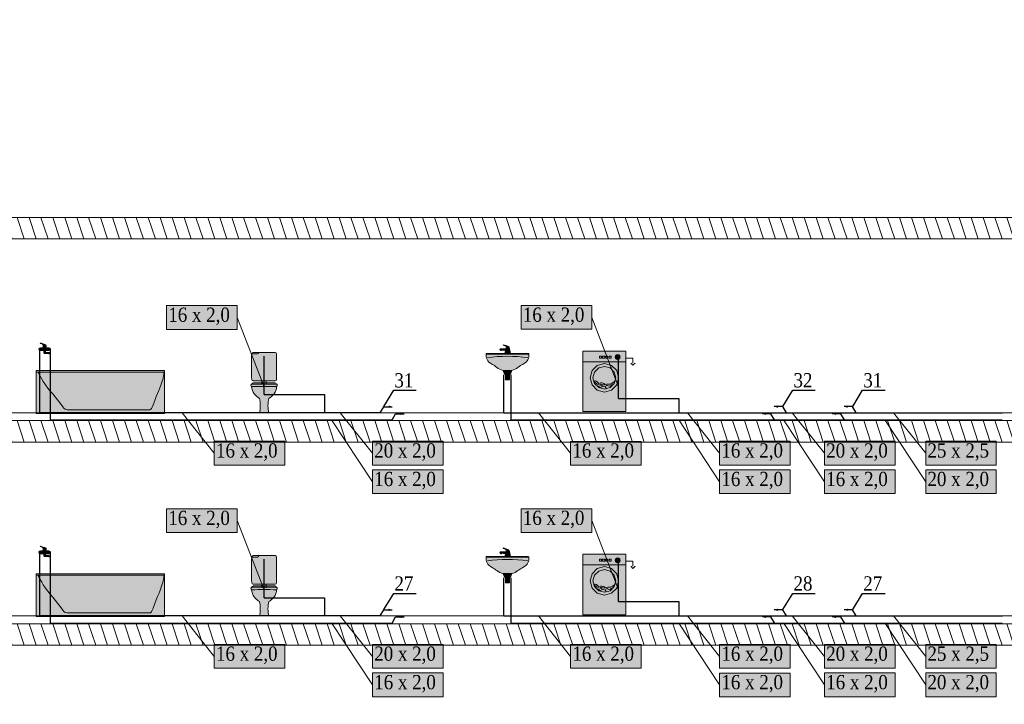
# Model space of a CAD drawing. Header units: millimetres. Extents: x -102560 to 77680, y 7163 to 33028.
# Tile 55 of 80: x -51587 to -37775, y 20602 to 30206. Entities that reach past the tile are written whole.
import ezdxf
from ezdxf import colors
from ezdxf.entities.mleader import LeaderData, LeaderLine
from ezdxf.enums import TextEntityAlignment as Align
from ezdxf.math import Vec2, Vec3

# ---------------------------------------------------------------- set-up
doc = ezdxf.new("R2010")
doc.units = ezdxf.units.MM
for name, color, linetype, lineweight, true_color in [('IS_Działka wody ciepłej', 1, 'Continuous', 30, 0xff0000), ('IS_Działka wody zimnej_etykieta', 7, 'Continuous', 0, 0x000000), ('IS_Konstrukcja (Rozwinięcie)', 7, 'Continuous', 9, 0x000000), ('IS_Odbiornik2', 7, 'Continuous', 0, 0x000000), ('IS_Pralka', 7, 'Continuous', 5, 0x000000), ('IS_Przybory sanitarne1', 7, 'Continuous', 0, 0x000000), ('IS_Umywalka', 7, 'Continuous', 5, 0x000000), ('IS_Wanna', 7, 'Continuous', 5, 0x000000)]:
    doc.layers.add(name, color=color, linetype=linetype, lineweight=lineweight, true_color=true_color)
for name, color, linetype, lineweight in [('IS_Działka wody zimnej', 5, 'Continuous', 30), ('RR_IWK_ciepla woda', 10, 'C.W.U.', 40), ('RR_IWK_opisy', 7, 'Continuous', 0)]:
    doc.layers.add(name, color=color, linetype=linetype, lineweight=lineweight)
doc.styles.add('Garamond_____', font='GARA.TTF')
doc.styles.add('RR', font='GARA.TTF', dxfattribs={"height": 200})
doc.styles.get("Standard").update_dxf_attribs({"font": 'arial.ttf'})
doc.linetypes.add('C.W.U.', pattern='A,16.8,-4.8,["C.W.U.",Standard,S=2.4,R=0,X=-2.4,Y=-1.2],-10.2', length=31.8)

# ---------------------------------------------------------------- blocks, each defined once
blk = doc.blocks.new('16_TypRysWodKan_Wanna_00000000-0000-0000-0000-000000000000_Normal')
at = {"layer": 'IS_Wanna', "lineweight": 50, "true_color": 0xffffff, "transparency": 33554687}
blk.add_hatch(color=7, dxfattribs=at).paths.add_polyline_path([(-0.9, 0.3), (-0.9, -0.3), (0.9, -0.3), (0.9, 0.3)])
at = {"layer": 'IS_Wanna', "lineweight": -2}
blk.add_lwpolyline([(-0.9, 0.3), (0.9, 0.3), (0.9, -0.3), (-0.9, -0.3)], close=True, dxfattribs=at)
blk.add_polyline3d([(-0.9, 0.28, 0), (0.9, 0.28, 0)], dxfattribs=at)
blk.add_open_spline([(0.87, 0.28), (0.87, 0.255), (0.825, 0.19), (0.8, 0.145), (0.715, 0.015), (0.625, -0.065), (0.525, -0.21), (0.51, -0.24), (0.48, -0.25), (0.435, -0.25), (-0.025, -0.25), (-0.01, -0.25), (-0.695, -0.25), (-0.71, -0.25), (-0.725, -0.23), (-0.74, -0.18), (-0.81, 0.005), (-0.835, 0.045), (-0.88, 0.19), (-0.885, 0.205), (-0.89, 0.235), (-0.89, 0.28)], degree=3, knots=[0, 0, 0, 0, 1, 1, 1, 2, 2, 2, 3, 3, 3, 4, 4, 4, 5, 5, 5, 6, 6, 6, 7, 7, 7, 7], dxfattribs=at)
blk = doc.blocks.new('16_TypRysWodKan_BateriaCzerpalna_00000000-0000-0000-0000-000000000000_Normal')
at = {"layer": 'IS_Odbiornik2', "lineweight": 50, "true_color": 0xffffff, "transparency": 33554687}
h = blk.add_hatch(color=7, dxfattribs=at)
edge = h.paths.add_edge_path(flags=0)
edge.add_spline(control_points=[(-0.07977, -0.01), (-0.07977, -0.02), (-0.06977, -0.03), (-0.05977, -0.03), (-0.02977, -0.03), (0.03023, -0.03), (0.06023, -0.03), (0.07523, -0.03), (0.08023, -0.025), (0.08023, -0.01), (0.08023, 0.005), (0.07023, 0.01), (0.06023, 0.01), (0.02523, 0.01), (-0.02477, 0.01), (-0.05977, 0.01), (-0.06977, 0.01), (-0.07977, 0), (-0.07977, -0.01)], knot_values=[-6, -6, -6, -6, -5, -5, -5, -4, -4, -4, -3, -3, -3, -2, -2, -2, -1, -1, -1, 0, 0, 0, 0], weights=[1, 1, 1, 1, 1, 1, 1, 1, 1, 1, 1, 1, 1, 1, 1, 1, 1, 1, 1], degree=3, periodic=0)
h = blk.add_hatch(color=7, dxfattribs=at)
edge = h.paths.add_edge_path(flags=0)
edge.add_spline(control_points=[(-0.01977, 0.03), (0.00023, 0.03), (0.00023, 0.03), (0.02023, 0.03), (0.02023, 0.05), (0.02023, 0.05), (0.02523, 0.055), (0.03023, 0.06), (0.04023, 0.065), (0.06023, 0.07), (0.06523, 0.07), (0.06523, 0.075), (0.06023, 0.075), (0.05023, 0.075), (-0.00477, 0.055), (-0.01477, 0.05), (-0.01977, 0.045), (-0.01977, 0.04), (-0.01977, 0.03)], knot_values=[-6, -6, -6, -6, -5, -5, -5, -4, -4, -4, -3, -3, -3, -2, -2, -2, -1, -1, -1, 0, 0, 0, 0], weights=[1, 1, 1, 1, 1, 1, 1, 1, 1, 1, 1, 1, 1, 1, 1, 1, 1, 1, 1], degree=3, periodic=0)
for points in [[(-0.01977, 0.01), (0.02023, 0.01), (0.02023, 0.03), (-0.01977, 0.03)], [(0.01023, -0.03), (-0.00977, -0.03), (-0.00977, -0.04), (0.01023, -0.04)]]:
    blk.add_hatch(color=7, dxfattribs=at).paths.add_polyline_path(points)
h = blk.add_hatch(color=7, dxfattribs=at)
edge = h.paths.add_edge_path(flags=0)
edge.add_spline(control_points=[(0.01023, -0.04), (0.00023, -0.04), (0.00023, -0.04), (-0.00977, -0.04), (-0.00977, -0.05), (-0.00977, -0.055), (-0.01477, -0.055), (-0.02977, -0.055), (-0.01477, -0.055), (-0.05977, -0.055), (-0.06977, -0.055), (-0.07477, -0.06), (-0.07477, -0.065), (-0.07477, -0.07), (-0.07477, -0.07), (-0.07477, -0.075), (-0.06977, -0.075), (-0.06477, -0.075), (-0.05977, -0.075), (-0.05977, -0.07), (-0.05977, -0.07), (-0.05477, -0.07), (0.01023, -0.07), (-0.04977, -0.07), (-0.00977, -0.07), (0.00023, -0.07), (0.01023, -0.07), (0.01023, -0.06), (0.01023, -0.05), (0.01023, -0.05), (0.01023, -0.04)], knot_values=[-10, -10, -10, -10, -9, -9, -9, -8, -8, -8, -7, -7, -7, -6, -6, -6, -5, -5, -5, -4, -4, -4, -3, -3, -3, -2, -2, -2, -1, -1, -1, 0, 0, 0, 0], weights=[1, 1, 1, 1, 1, 1, 1, 1, 1, 1, 1, 1, 1, 1, 1, 1, 1, 1, 1, 1, 1, 1, 1, 1, 1, 1, 1, 1, 1, 1, 1], degree=3, periodic=0)
at = {"layer": 'IS_Odbiornik2', "lineweight": -2}
for points in [[(-0.01977, 0.01), (-0.01977, 0.03), (0.02023, 0.03), (0.02023, 0.01)], [(0.01023, -0.03), (0.01023, -0.04), (-0.00977, -0.04), (-0.00977, -0.03)]]:
    blk.add_lwpolyline(points, close=True, dxfattribs=at)
for points, knots in [([(-0.07977, -0.01), (-0.07977, 0), (-0.06977, 0.01), (-0.05977, 0.01), (-0.02477, 0.01), (0.02523, 0.01), (0.06023, 0.01), (0.07023, 0.01), (0.08023, 0.005), (0.08023, -0.01), (0.08023, -0.025), (0.07523, -0.03), (0.06023, -0.03), (0.03023, -0.03), (-0.02977, -0.03), (-0.05977, -0.03), (-0.06977, -0.03), (-0.07977, -0.02), (-0.07977, -0.01)], [0, 0, 0, 0, 1, 1, 1, 2, 2, 2, 3, 3, 3, 4, 4, 4, 5, 5, 5, 6, 6, 6, 6]), ([(-0.01977, 0.03), (-0.01977, 0.04), (-0.01977, 0.045), (-0.01477, 0.05), (-0.00477, 0.055), (0.05023, 0.075), (0.06023, 0.075), (0.06523, 0.075), (0.06523, 0.07), (0.06023, 0.07), (0.04023, 0.065), (0.03023, 0.06), (0.02523, 0.055), (0.02023, 0.05), (0.02023, 0.05), (0.02023, 0.03)], [0, 0, 0, 0, 1, 1, 1, 2, 2, 2, 3, 3, 3, 4, 4, 4, 5, 5, 5, 5]), ([(0.01023, -0.04), (0.01023, -0.05), (0.01023, -0.05), (0.01023, -0.06), (0.01023, -0.07), (0.00023, -0.07), (-0.00977, -0.07), (-0.04977, -0.07), (0.01023, -0.07), (-0.05477, -0.07), (-0.05977, -0.07), (-0.05977, -0.07), (-0.05977, -0.075), (-0.06477, -0.075), (-0.06977, -0.075), (-0.07477, -0.075), (-0.07477, -0.07), (-0.07477, -0.07), (-0.07477, -0.065), (-0.07477, -0.06), (-0.06977, -0.055), (-0.05977, -0.055), (-0.01477, -0.055), (-0.02977, -0.055), (-0.01477, -0.055), (-0.00977, -0.055), (-0.00977, -0.05), (-0.00977, -0.04)], [0, 0, 0, 0, 1, 1, 1, 2, 2, 2, 3, 3, 3, 4, 4, 4, 5, 5, 5, 6, 6, 6, 7, 7, 7, 8, 8, 8, 9, 9, 9, 9])]:
    blk.add_open_spline(points, degree=3, knots=knots, dxfattribs=at)
blk = doc.blocks.new('16_TypRysWodKan_UmywalkaPojedyncza_00000000-0000-0000-0000-000000000000_Normal')
at = {"layer": 'IS_Umywalka', "lineweight": 50, "true_color": 0xffffff, "transparency": 33554687}
h = blk.add_hatch(color=7, dxfattribs=at)
edge = h.paths.add_edge_path(flags=0)
edge.add_spline(control_points=[(-0.3, 0.17), (-0.3, 0.12), (-0.29, 0.07), (-0.215, 0.03), (-0.175, 0.015), (-0.125, -0.04), (-0.06, -0.055), (-0.025, -0.055), (0.01, -0.055), (0.06, -0.055), (0.13, -0.04), (0.175, 0.015), (0.215, 0.03), (0.29, 0.07), (0.3, 0.12), (0.3, 0.175), (0.3, 0.185), (0.3, 0.185), (0.29, 0.185), (0.04, 0.185), (-0.05, 0.185), (-0.29, 0.185), (-0.3, 0.185), (-0.3, 0.185), (-0.3, 0.17)], knot_values=[0, 0, 0, 0, 1, 1, 1, 2, 2, 2, 3, 3, 3, 4, 4, 4, 5, 5, 5, 6, 6, 6, 7, 7, 7, 8, 8, 8, 8], weights=[1, 1, 1, 1, 1, 1, 1, 1, 1, 1, 1, 1, 1, 1, 1, 1, 1, 1, 1, 1, 1, 1, 1, 1, 1], degree=3, periodic=0)
for points in [[(-0.06, -0.055), (-0.04, -0.105), (0.04, -0.105), (0.06, -0.055)], [(-0.03, -0.105), (-0.03, -0.185), (0.03, -0.185), (0.03, -0.105)]]:
    blk.add_hatch(color=7, dxfattribs=at).paths.add_polyline_path(points)
at = {"layer": 'IS_Umywalka', "lineweight": -2}
for points in [[(-0.06, -0.055), (-0.04, -0.105), (0.04, -0.105), (0.06, -0.055)], [(-0.03, -0.105), (-0.03, -0.185), (0.03, -0.185), (0.03, -0.105)]]:
    blk.add_lwpolyline(points, close=True, dxfattribs=at)
blk.add_polyline3d([(-0.3, 0.175, 0), (0.3, 0.175, 0)], dxfattribs=at)
blk.add_open_spline([(-0.3, 0.17), (-0.3, 0.12), (-0.29, 0.07), (-0.215, 0.03), (-0.175, 0.015), (-0.125, -0.04), (-0.06, -0.055), (-0.025, -0.055), (0.01, -0.055), (0.06, -0.055), (0.13, -0.04), (0.175, 0.015), (0.215, 0.03), (0.29, 0.07), (0.3, 0.12), (0.3, 0.175), (0.3, 0.185), (0.3, 0.185), (0.29, 0.185), (0.04, 0.185), (-0.05, 0.185), (-0.29, 0.185), (-0.3, 0.185), (-0.3, 0.185), (-0.3, 0.17)], degree=3, knots=[0, 0, 0, 0, 1, 1, 1, 2, 2, 2, 3, 3, 3, 4, 4, 4, 5, 5, 5, 6, 6, 6, 7, 7, 7, 8, 8, 8, 8], dxfattribs=at)
blk.add_open_spline([(-0.285, 0.125), (-0.1, 0.15), (0.11, 0.15), (0.28, 0.125)], degree=3, dxfattribs=at)
blk = doc.blocks.new('16_TypRysWodKan_BateriaStojaca_00000000-0000-0000-0000-000000000000_Normal')
at = {"layer": 'IS_Odbiornik2', "lineweight": 50, "true_color": 0xffffff, "transparency": 33554687}
blk.add_hatch(color=7, dxfattribs=at).paths.add_polyline_path([(-0.04078, -0.06), (0.03922, -0.06), (0.02922, -0.02), (0.08422, -0.015), (0.08422, -0.02), (0.09922, -0.02), (0.09922, -0.015), (0.10922, -0.01), (0.10422, 0.005), (0.01922, 0.01), (-0.02578, 0.01)])
h = blk.add_hatch(color=7, dxfattribs=at)
edge = h.paths.add_edge_path(flags=0)
edge.add_spline(control_points=[(-0.02578, 0.01), (-0.00328, 0.01), (-0.00328, 0.01), (0.01922, 0.01), (0.01922, 0.03), (0.01922, 0.035), (0.02422, 0.04), (0.02922, 0.045), (0.03922, 0.05), (0.05922, 0.055), (0.06422, 0.055), (0.06422, 0.06), (0.05922, 0.06), (0.04922, 0.06), (-0.01078, 0.04), (-0.02078, 0.035), (-0.02578, 0.03), (-0.02578, 0.02), (-0.02578, 0.01)], knot_values=[-6, -6, -6, -6, -5, -5, -5, -4, -4, -4, -3, -3, -3, -2, -2, -2, -1, -1, -1, 0, 0, 0, 0], weights=[1, 1, 1, 1, 1, 1, 1, 1, 1, 1, 1, 1, 1, 1, 1, 1, 1, 1, 1], degree=3, periodic=0)
at = {"layer": 'IS_Odbiornik2', "lineweight": -2}
blk.add_lwpolyline([(-0.04078, -0.06), (-0.02578, 0.01), (0.01922, 0.01), (0.10422, 0.005), (0.10922, -0.01), (0.09922, -0.015), (0.09922, -0.02), (0.08422, -0.02), (0.08422, -0.015), (0.02922, -0.02), (0.03922, -0.06)], close=True, dxfattribs=at)
blk.add_polyline3d([(0.09922, -0.015, 0), (0.08422, -0.015, 0)], dxfattribs=at)
blk.add_open_spline([(-0.02578, 0.01), (-0.02578, 0.02), (-0.02578, 0.03), (-0.02078, 0.035), (-0.01078, 0.04), (0.04922, 0.06), (0.05922, 0.06), (0.06422, 0.06), (0.06422, 0.055), (0.05922, 0.055), (0.03922, 0.05), (0.02922, 0.045), (0.02422, 0.04), (0.01922, 0.035), (0.01922, 0.03), (0.01922, 0.01)], degree=3, knots=[0, 0, 0, 0, 1, 1, 1, 2, 2, 2, 3, 3, 3, 4, 4, 4, 5, 5, 5, 5], dxfattribs=at)
blk = doc.blocks.new('16_TypRysWodKan_MiskaUstStojaca_00000000-0000-0000-0000-000000000000_Normal')
at = {"layer": 'IS_Przybory sanitarne1', "lineweight": 50, "true_color": 0xffffff, "transparency": 33554687}
h = blk.add_hatch(color=7, dxfattribs=at)
edge = h.paths.add_edge_path(flags=0)
edge.add_spline(control_points=[(-0.175, 0.19), (-0.185, 0.19), (-0.185, 0.19), (-0.185, 0.175), (-0.185, 0.165), (-0.185, 0.16), (-0.175, 0.16), (-0.175, 0.075), (-0.12, 0.02), (-0.065, -0.01), (-0.05, -0.06), (-0.05, -0.165), (-0.065, -0.21), (-0.03, -0.21), (0.035, -0.21), (0.065, -0.21), (0.05, -0.165), (0.05, -0.06), (0.065, -0.01), (0.115, 0.02), (0.175, 0.075), (0.175, 0.16), (0.185, 0.16), (0.185, 0.165), (0.185, 0.175), (0.185, 0.19), (0.185, 0.19), (0.175, 0.19), (0.05, 0.19), (-0.07, 0.19), (-0.175, 0.19)], knot_values=[0, 0, 0, 0, 1, 1, 1, 2, 2, 2, 3, 3, 3, 4, 4, 4, 5, 5, 5, 6, 6, 6, 7, 7, 7, 8, 8, 8, 9, 9, 9, 10, 10, 10, 10], weights=[1, 1, 1, 1, 1, 1, 1, 1, 1, 1, 1, 1, 1, 1, 1, 1, 1, 1, 1, 1, 1, 1, 1, 1, 1, 1, 1, 1, 1, 1, 1], degree=3, periodic=0)
h = blk.add_hatch(color=7, dxfattribs=at)
edge = h.paths.add_edge_path(flags=0)
edge.add_spline(control_points=[(-0.175, 0.185), (0, 0.185), (0, 0.185), (0.175, 0.185), (0.17, 0.2), (0.16, 0.21), (0.15, 0.21), (-0.025, 0.21), (0.02, 0.21), (-0.15, 0.21), (-0.16, 0.21), (-0.17, 0.2), (-0.175, 0.185)], knot_values=[-4, -4, -4, -4, -3, -3, -3, -2, -2, -2, -1, -1, -1, 0, 0, 0, 0], weights=[1, 1, 1, 1, 1, 1, 1, 1, 1, 1, 1, 1, 1], degree=3, periodic=0)
at = {"layer": 'IS_Przybory sanitarne1', "lineweight": -2}
for points, knots in [([(-0.175, 0.19), (-0.185, 0.19), (-0.185, 0.19), (-0.185, 0.175), (-0.185, 0.165), (-0.185, 0.16), (-0.175, 0.16), (-0.175, 0.075), (-0.12, 0.02), (-0.065, -0.01), (-0.05, -0.06), (-0.05, -0.165), (-0.065, -0.21), (-0.03, -0.21), (0.035, -0.21), (0.065, -0.21), (0.05, -0.165), (0.05, -0.06), (0.065, -0.01), (0.115, 0.02), (0.175, 0.075), (0.175, 0.16), (0.185, 0.16), (0.185, 0.165), (0.185, 0.175), (0.185, 0.19), (0.185, 0.19), (0.175, 0.19), (0.05, 0.19), (-0.07, 0.19), (-0.175, 0.19)], [0, 0, 0, 0, 1, 1, 1, 2, 2, 2, 3, 3, 3, 4, 4, 4, 5, 5, 5, 6, 6, 6, 7, 7, 7, 8, 8, 8, 9, 9, 9, 10, 10, 10, 10]), ([(-0.175, 0.185), (-0.17, 0.2), (-0.16, 0.21), (-0.15, 0.21), (0.02, 0.21), (-0.025, 0.21), (0.15, 0.21), (0.16, 0.21), (0.17, 0.2), (0.175, 0.185)], [0, 0, 0, 0, 1, 1, 1, 2, 2, 2, 3, 3, 3, 3])]:
    blk.add_open_spline(points, degree=3, knots=knots, dxfattribs=at)
blk.add_open_spline([(-0.175, 0.155), (-0.055, 0.16), (0.06, 0.16), (0.175, 0.155)], degree=3, dxfattribs=at)
blk = doc.blocks.new('16_TypRysWodKan_SpluczkaUstepowaWlotSrodekNatynk_00000000-0000-0000-0000-000000000000_Normal')
at = {"layer": 'IS_Odbiornik2', "lineweight": 50, "true_color": 0xffffff, "transparency": 33554687}
h = blk.add_hatch(color=7, dxfattribs=at)
edge = h.paths.add_edge_path(flags=0)
edge.add_spline(control_points=[(0.125, 0.225), (0.025, 0.225), (-0.075, 0.225), (-0.125, 0.225), (-0.175, 0.225), (-0.175, 0.225), (-0.175, 0.175), (-0.175, 0.075), (-0.175, -0.025), (-0.175, -0.125), (-0.175, -0.175), (-0.175, -0.175), (-0.125, -0.175), (0, -0.175), (0.05, -0.175), (0.125, -0.175), (0.175, -0.175), (0.175, -0.175), (0.175, -0.125), (0.175, 0.025), (0.175, 0.08), (0.175, 0.175), (0.175, 0.225), (0.175, 0.225), (0.125, 0.225)], knot_values=[-8, -8, -8, -8, -7, -7, -7, -6, -6, -6, -5, -5, -5, -4, -4, -4, -3, -3, -3, -2, -2, -2, -1, -1, -1, 0, 0, 0, 0], weights=[1, 1, 1, 1, 1, 1, 1, 1, 1, 1, 1, 1, 1, 1, 1, 1, 1, 1, 1, 1, 1, 1, 1, 1, 1], degree=3, periodic=0)
at = {"layer": 'IS_Odbiornik2', "lineweight": -2}
for points in [[(0.125, 0.225, 0), (0.125, 0.225, 0), (0.125, 0.225, 0)], [(-0.03, -0.175, 0), (-0.03, -0.225, 0)], [(0.03, -0.175, 0), (0.03, -0.225, 0)]]:
    blk.add_polyline3d(points, dxfattribs=at)
for points, knots in [([(0.125, 0.225), (0.175, 0.225), (0.175, 0.225), (0.175, 0.175), (0.175, 0.08), (0.175, 0.025), (0.175, -0.125), (0.175, -0.175), (0.175, -0.175), (0.125, -0.175), (0.05, -0.175), (0, -0.175), (-0.125, -0.175), (-0.175, -0.175), (-0.175, -0.175), (-0.175, -0.125), (-0.175, -0.025), (-0.175, 0.075), (-0.175, 0.175), (-0.175, 0.225), (-0.175, 0.225), (-0.125, 0.225), (-0.075, 0.225), (0.025, 0.225), (0.125, 0.225)], [0, 0, 0, 0, 1, 1, 1, 2, 2, 2, 3, 3, 3, 4, 4, 4, 5, 5, 5, 6, 6, 6, 7, 7, 7, 8, 8, 8, 8]), ([(0.075, 0.225), (0.075, 0.215), (0.085, 0.205), (0.095, 0.205), (0.145, 0.205), (0.15, 0.205), (0.175, 0.205)], [0, 0, 0, 0, 1, 1, 1, 2, 2, 2, 2])]:
    blk.add_open_spline(points, degree=3, knots=knots, dxfattribs=at)
blk = doc.blocks.new('16_TypRysWodKan_PralkaAutomatycznaCzescKan_00000000-0000-0000-0000-000000000000_Normal')
at = {"layer": 'IS_Pralka', "lineweight": 50, "true_color": 0xffffff, "transparency": 33554687}
blk.add_hatch(color=7, dxfattribs=at).paths.add_polyline_path([(-0.3, 0.425), (-0.3, -0.425), (0.3, -0.425), (0.3, 0.425)])
h = blk.add_hatch(color=7, dxfattribs=at)
edge = h.paths.add_edge_path(flags=0)
edge.add_ellipse((-0.185, 0.34), major_axis=(0.035, 0), ratio=1, start_angle=0, end_angle=360)
h = blk.add_hatch(color=7, dxfattribs=at)
edge = h.paths.add_edge_path(flags=0)
edge.add_ellipse((0, 0.05), major_axis=(0.2, 0), ratio=1, start_angle=0, end_angle=360)
h = blk.add_hatch(color=7, dxfattribs=at)
edge = h.paths.add_edge_path(flags=0)
edge.add_ellipse((0, 0.05), major_axis=(0.16, 0), ratio=1, start_angle=0, end_angle=360)
at = {"layer": 'IS_Pralka', "lineweight": -2}
for points in [[(-0.3, 0.425), (0.3, 0.425), (0.3, -0.425), (-0.3, -0.425)], [(-0.095, 0.325), (-0.095, 0.355), (-0.065, 0.355), (-0.065, 0.325)], [(-0.05, 0.325), (-0.05, 0.355), (-0.02, 0.355), (-0.02, 0.325)], [(-0.005, 0.325), (-0.005, 0.355), (0.025, 0.355), (0.025, 0.325)], [(0.04, 0.325), (0.04, 0.355), (0.07, 0.355), (0.07, 0.325)]]:
    blk.add_lwpolyline(points, close=True, dxfattribs=at)
for points in [[(-0.3, 0.325), (-0.4, 0.325), (-0.4, 0.255)], [(-0.43, 0.255), (-0.4, 0.225), (-0.37, 0.255)]]:
    blk.add_lwpolyline(points, dxfattribs=at)
at = {"layer": 'IS_Pralka'}
for points in [[(-0.15, 0.34), (-0.155, 0.357), (-0.168, 0.37), (-0.185, 0.375), (-0.203, 0.37), (-0.215, 0.357), (-0.22, 0.34), (-0.215, 0.323), (-0.203, 0.31), (-0.185, 0.305), (-0.168, 0.31), (-0.155, 0.323)], [(0.2, 0.05), (0.173, 0.15), (0.1, 0.223), (0, 0.25), (-0.1, 0.223), (-0.173, 0.15), (-0.2, 0.05), (-0.173, -0.05), (-0.1, -0.123), (0, -0.15), (0.1, -0.123), (0.173, -0.05)], [(0.16, 0.05), (0.138, 0.13), (0.08, 0.188), (0, 0.21), (-0.08, 0.188), (-0.138, 0.13), (-0.16, 0.05), (-0.138, -0.03), (-0.08, -0.088), (0, -0.11), (0.08, -0.088), (0.138, -0.03)]]:
    blk.add_lwpolyline(points, close=True, dxfattribs=at)
at = {"layer": 'IS_Pralka', "lineweight": -2}
blk.add_polyline3d([(-0.3, 0.275, 0), (0.3, 0.275, 0)], dxfattribs=at)
for points, knots in [([(-0.15, 0), (-0.12, -0.015), (-0.095, -0.045), (-0.07, -0.04), (-0.04, -0.035), (-0.015, -0.045), (0, -0.05), (0.035, -0.05), (0.04, -0.03), (0.065, -0.05)], [0, 0, 0, 0, 1, 1, 1, 2, 2, 2, 3, 3, 3, 3]), ([(-0.015, -0.045), (0.01, -0.02), (0.05, -0.015), (0.08, -0.03), (0.1, -0.01), (0.12, 0.025), (0.15, -0.01)], [0, 0, 0, 0, 1, 1, 1, 2, 2, 2, 2]), ([(-0.015, -0.08), (-0.025, -0.035), (-0.045, -0.07), (-0.07, -0.07), (-0.095, -0.065), (-0.095, -0.05), (-0.13, -0.045)], [0, 0, 0, 0, 1, 1, 1, 2, 2, 2, 2]), ([(-0.03, -0.105), (-0.01, -0.055), (0.03, -0.075), (0.055, -0.085), (0.08, -0.08), (0.075, -0.065), (0.12, -0.055)], [0, 0, 0, 0, 1, 1, 1, 2, 2, 2, 2]), ([(0.025, -0.075), (0.035, -0.04), (0.07, -0.06), (0.1, -0.04), (0.115, -0.03), (0.13, -0.01), (0.15, -0.01)], [0, 0, 0, 0, 1, 1, 1, 2, 2, 2, 2])]:
    blk.add_open_spline(points, degree=3, knots=knots, dxfattribs=at)

msp = doc.modelspace()

# ---------------------------------------------------------------- hatches: boundary and pattern name
at = {"layer": 'IS_Działka wody ciepłej', "extrusion": (0, 0, -1)}
for points in [[(46194, 24677), (46245, 24694), (46245, 24660)], [(41168, 24678), (41117, 24695), (41117, 24661)], [(41168, 24678), (41117, 24695), (41117, 24661)], [(40188, 24678), (40137, 24695), (40137, 24661)], [(40188, 24678), (40137, 24695), (40137, 24661)], [(46194, 21827), (46245, 21844), (46245, 21810)], [(41168, 21828), (41117, 21845), (41117, 21811)], [(41168, 21828), (41117, 21845), (41117, 21811)], [(40188, 21828), (40137, 21845), (40137, 21811)], [(40188, 21828), (40137, 21845), (40137, 21811)]]:
    msp.add_hatch(color=256, dxfattribs=at).paths.add_polyline_path(points)
at = {"layer": 'IS_Działka wody zimnej', "extrusion": (0, 0, -1)}
for points in [[(46361, 24777), (46412, 24794), (46412, 24760)], [(41001, 24778), (40950, 24795), (40950, 24761)], [(40022, 24778), (39971, 24795), (39971, 24761)], [(46361, 21927), (46412, 21944), (46412, 21910)], [(41001, 21928), (40950, 21945), (40950, 21911)], [(40022, 21928), (39971, 21945), (39971, 21911)]]:
    msp.add_hatch(color=256, dxfattribs=at).paths.add_polyline_path(points)
at = {"layer": 'IS_Działka wody zimnej_etykieta', "lineweight": 50, "true_color": 0xffffff, "transparency": 33554687}
for points in [[(-49527, 25862), (-48537, 25862), (-48537, 26196), (-49527, 26196)], [(-44554, 25863), (-43563, 25863), (-43563, 26196), (-44554, 26196)], [(-48858, 23958), (-47868, 23958), (-47868, 24292), (-48858, 24292)], [(-46638, 23958), (-45648, 23958), (-45648, 24292), (-46638, 24292)], [(-43858, 23958), (-42868, 23958), (-42868, 24291), (-43858, 24291)], [(-41768, 23958), (-40778, 23958), (-40778, 24292), (-41768, 24292)], [(-40298, 23958), (-39308, 23958), (-39308, 24292), (-40298, 24292)], [(-38878, 23958), (-37888, 23958), (-37888, 24292), (-38878, 24292)], [(-46638, 23558), (-45648, 23558), (-45648, 23892), (-46638, 23892)], [(-41768, 23558), (-40778, 23558), (-40778, 23891), (-41768, 23891)], [(-40298, 23558), (-39308, 23558), (-39308, 23892), (-40298, 23892)], [(-38878, 23558), (-37888, 23558), (-37888, 23892), (-38878, 23892)], [(-49527, 23012), (-48537, 23012), (-48537, 23346), (-49527, 23346)], [(-44554, 23013), (-43563, 23013), (-43563, 23346), (-44554, 23346)], [(-48858, 21108), (-47868, 21108), (-47868, 21442), (-48858, 21442)], [(-46638, 21108), (-45648, 21108), (-45648, 21442), (-46638, 21442)], [(-43858, 21108), (-42868, 21108), (-42868, 21441), (-43858, 21441)], [(-41768, 21108), (-40778, 21108), (-40778, 21442), (-41768, 21442)], [(-40298, 21108), (-39308, 21108), (-39308, 21442), (-40298, 21442)], [(-38878, 21108), (-37888, 21108), (-37888, 21442), (-38878, 21442)], [(-46638, 20708), (-45648, 20708), (-45648, 21042), (-46638, 21042)], [(-41768, 20708), (-40778, 20708), (-40778, 21041), (-41768, 21041)], [(-40298, 20708), (-39308, 20708), (-39308, 21042), (-40298, 21042)], [(-38878, 20708), (-37888, 20708), (-37888, 21042), (-38878, 21042)]]:
    msp.add_hatch(color=7, dxfattribs=at).paths.add_polyline_path(points)
at = {"layer": 'IS_Konstrukcja (Rozwinięcie)', "true_color": 0xc0c0c0, "transparency": 33554687, "extrusion": (0, 0, -1)}
h = msp.add_hatch(dxfattribs=at)
h.set_pattern_fill('ANSI31', color=9, scale=50.000001, angle=206.6202, style=0)
h.set_pattern_definition([(251.62016, (137390, 27280.6), (150.65169, -50.05629), [])])
h.paths.add_polyline_path([(-2610, 27431), (-2610, 27131), (60060, 27131), (60060, 27431)])
h = msp.add_hatch(dxfattribs=at)
h.set_pattern_fill('ANSI31', color=9, scale=50.000001, angle=206.6202, style=0)
h.set_pattern_definition([(251.62016, (137390, 24430.6), (150.65169, -50.05629), [])])
h.paths.add_polyline_path([(-2610, 24581), (-2610, 24281), (60060, 24281), (60060, 24581)])
h = msp.add_hatch(dxfattribs=at)
h.set_pattern_fill('ANSI31', color=9, scale=50.000001, angle=206.6202, style=0)
h.set_pattern_definition([(251.62016, (137390, 21580.6), (150.65169, -50.05629), [])])
h.paths.add_polyline_path([(-2610, 21731), (-2610, 21431), (60060, 21431), (60060, 21731)])

# ---------------------------------------------------------------- linework, layer by layer
at = {"layer": 'IS_Działka wody ciepłej'}
for p, q in [((-51156, 24592), (-51156, 25584)), ((-44693, 24592), (-44693, 25225)), ((-51156, 24592), (-46364, 24592)), ((-44693, 24592), (-37804, 24593)), ((-51156, 21742), (-51156, 22734)), ((-44693, 21742), (-44693, 22375)), ((-51156, 21742), (-46364, 21742)), ((-44693, 21742), (-37804, 21743))]:
    msp.add_line(p, q, dxfattribs=at)
for points in [[(-46364, 24592), (-46313, 24677), (-46194, 24677)], [(-40998, 24593), (-41049, 24678), (-41168, 24678)], [(-40998, 24593), (-41049, 24678), (-41168, 24678)], [(-40018, 24593), (-40069, 24678), (-40188, 24678)], [(-40018, 24593), (-40069, 24678), (-40188, 24678)], [(-46364, 21742), (-46313, 21827), (-46194, 21827)], [(-40998, 21743), (-41049, 21828), (-41168, 21828)], [(-40998, 21743), (-41049, 21828), (-41168, 21828)], [(-40018, 21743), (-40069, 21828), (-40188, 21828)], [(-40018, 21743), (-40069, 21828), (-40188, 21828)]]:
    msp.add_lwpolyline(points, dxfattribs=at)
at = {"layer": 'IS_Działka wody zimnej'}
for p, q in [((-51306, 24693), (-51306, 25584)), ((-48158, 24946), (-48158, 25488)), ((-43185, 24893), (-43185, 25504)), ((-44794, 24693), (-44794, 25225)), ((-48158, 24946), (-47313, 24946)), ((-47313, 24946), (-47313, 24693)), ((-43185, 24893), (-42340, 24893)), ((-42340, 24893), (-42340, 24693)), ((-46531, 24693), (-51306, 24693)), ((-44794, 24693), (-37799, 24693)), ((-51306, 21843), (-51306, 22734)), ((-43185, 22043), (-43185, 22654)), ((-48158, 22096), (-48158, 22638)), ((-44794, 21843), (-44794, 22375)), ((-48158, 22096), (-47313, 22096)), ((-47313, 22096), (-47313, 21843)), ((-43185, 22043), (-42340, 22043)), ((-42340, 22043), (-42340, 21843)), ((-46531, 21843), (-51306, 21843)), ((-44794, 21843), (-37799, 21843))]:
    msp.add_line(p, q, dxfattribs=at)
for points in [[(-46531, 24692), (-46480, 24777), (-46361, 24777)], [(-40831, 24693), (-40882, 24778), (-41001, 24778)], [(-39852, 24693), (-39903, 24778), (-40022, 24778)], [(-46531, 21842), (-46480, 21927), (-46361, 21927)], [(-40831, 21843), (-40882, 21928), (-41001, 21928)], [(-39852, 21843), (-39903, 21928), (-40022, 21928)]]:
    msp.add_lwpolyline(points, dxfattribs=at)
at = {"layer": 'IS_Działka wody zimnej_etykieta'}
for p, q in [((-48158, 25057), (-48537, 26029)), ((-43185, 25057), (-43563, 26030)), ((-48858, 24125), (-49310, 24693)), ((-46638, 23725), (-47212, 24593)), ((-46638, 24125), (-47090, 24693)), ((-43858, 24125), (-44310, 24692)), ((-41768, 23725), (-42342, 24592)), ((-41768, 24125), (-42220, 24693)), ((-40298, 23725), (-40872, 24593)), ((-40298, 24125), (-40750, 24693)), ((-38878, 23725), (-39451, 24593)), ((-38878, 24125), (-39330, 24693)), ((-48158, 22207), (-48537, 23179)), ((-43185, 22207), (-43563, 23180)), ((-48858, 21275), (-49310, 21843)), ((-46638, 21275), (-47090, 21843)), ((-43858, 21275), (-44310, 21842)), ((-41768, 21275), (-42220, 21843)), ((-40298, 21275), (-40750, 21843)), ((-38878, 21275), (-39330, 21843)), ((-46638, 20875), (-47212, 21743)), ((-41768, 20875), (-42342, 21742)), ((-40298, 20875), (-40872, 21743)), ((-38878, 20875), (-39451, 21743))]:
    msp.add_line(p, q, dxfattribs=at)
for points in [[(-49527, 25862), (-48537, 25862), (-48537, 26196), (-49527, 26196)], [(-44554, 25863), (-43563, 25863), (-43563, 26196), (-44554, 26196)], [(-48858, 23958), (-47868, 23958), (-47868, 24292), (-48858, 24292)], [(-46638, 23958), (-45648, 23958), (-45648, 24292), (-46638, 24292)], [(-43858, 23958), (-42868, 23958), (-42868, 24291), (-43858, 24291)], [(-41768, 23958), (-40778, 23958), (-40778, 24292), (-41768, 24292)], [(-40298, 23958), (-39308, 23958), (-39308, 24292), (-40298, 24292)], [(-38878, 23958), (-37888, 23958), (-37888, 24292), (-38878, 24292)], [(-46638, 23558), (-45648, 23558), (-45648, 23892), (-46638, 23892)], [(-41768, 23558), (-40778, 23558), (-40778, 23891), (-41768, 23891)], [(-40298, 23558), (-39308, 23558), (-39308, 23892), (-40298, 23892)], [(-38878, 23558), (-37888, 23558), (-37888, 23892), (-38878, 23892)], [(-49527, 23012), (-48537, 23012), (-48537, 23346), (-49527, 23346)], [(-44554, 23013), (-43563, 23013), (-43563, 23346), (-44554, 23346)], [(-48858, 21108), (-47868, 21108), (-47868, 21442), (-48858, 21442)], [(-46638, 21108), (-45648, 21108), (-45648, 21442), (-46638, 21442)], [(-43858, 21108), (-42868, 21108), (-42868, 21441), (-43858, 21441)], [(-41768, 21108), (-40778, 21108), (-40778, 21442), (-41768, 21442)], [(-40298, 21108), (-39308, 21108), (-39308, 21442), (-40298, 21442)], [(-38878, 21108), (-37888, 21108), (-37888, 21442), (-38878, 21442)], [(-46638, 20708), (-45648, 20708), (-45648, 21042), (-46638, 21042)], [(-41768, 20708), (-40778, 20708), (-40778, 21041), (-41768, 21041)], [(-40298, 20708), (-39308, 20708), (-39308, 21042), (-40298, 21042)], [(-38878, 20708), (-37888, 20708), (-37888, 21042), (-38878, 21042)]]:
    msp.add_lwpolyline(points, close=True, dxfattribs=at)
at = {"layer": 'IS_Konstrukcja (Rozwinięcie)'}
for p, q in [((-60060, 27431), (4501, 27431)), ((-60060, 27131), (4501, 27131)), ((-60060, 24693), (4501, 24693)), ((-60060, 24581), (4501, 24581)), ((-60060, 24281), (4501, 24281)), ((-60060, 21843), (4501, 21843)), ((-60060, 21731), (4501, 21731)), ((-60060, 21431), (4501, 21431))]:
    msp.add_line(p, q, dxfattribs=at)

# ---------------------------------------------------------------- block references
at = {"layer": 'IS_Odbiornik2', "xscale": -1000, "yscale": 1000, "zscale": 1000}
for name, p in [('16_TypRysWodKan_BateriaCzerpalna_00000000-0000-0000-0000-000000000000_Normal', (-51236, 25594)), ('16_TypRysWodKan_BateriaStojaca_00000000-0000-0000-0000-000000000000_Normal', (-44744, 25585)), ('16_TypRysWodKan_SpluczkaUstepowaWlotSrodekNatynk_00000000-0000-0000-0000-000000000000_Normal', (-48158, 25313)), ('16_TypRysWodKan_BateriaCzerpalna_00000000-0000-0000-0000-000000000000_Normal', (-51236, 22744)), ('16_TypRysWodKan_BateriaStojaca_00000000-0000-0000-0000-000000000000_Normal', (-44744, 22735)), ('16_TypRysWodKan_SpluczkaUstepowaWlotSrodekNatynk_00000000-0000-0000-0000-000000000000_Normal', (-48158, 22463))]:
    msp.add_blockref(name, p, dxfattribs=at)
at = {"layer": 'IS_Pralka', "xscale": -1000, "yscale": 1000, "zscale": 1000}
for p in [(-43385, 25133), (-43385, 22283)]:
    msp.add_blockref('16_TypRysWodKan_PralkaAutomatycznaCzescKan_00000000-0000-0000-0000-000000000000_Normal', p, dxfattribs=at)
at = {"layer": 'IS_Przybory sanitarne1', "xscale": -1000, "yscale": 1000, "zscale": 1000}
for p in [(-48158, 24903), (-48158, 22053)]:
    msp.add_blockref('16_TypRysWodKan_MiskaUstStojaca_00000000-0000-0000-0000-000000000000_Normal', p, dxfattribs=at)
at = {"layer": 'IS_Umywalka', "xscale": -1000, "yscale": 1000, "zscale": 1000}
for p in [(-44744, 25340), (-44744, 22490)]:
    msp.add_blockref('16_TypRysWodKan_UmywalkaPojedyncza_00000000-0000-0000-0000-000000000000_Normal', p, dxfattribs=at)
at = {"layer": 'IS_Wanna', "xscale": -1000, "yscale": 1000, "zscale": 1000}
for p in [(-50456, 24983), (-50456, 22133)]:
    msp.add_blockref('16_TypRysWodKan_Wanna_00000000-0000-0000-0000-000000000000_Normal', p, dxfattribs=at)

# ---------------------------------------------------------------- texts
at = {"layer": 'IS_Działka wody zimnej_etykieta', "color": 5, "transparency": 33554687, "style": 'Garamond_____'}
for s, p in [('16 x 2,0', (-49502, 26167)), ('16 x 2,0', (-44529, 26168)), ('16 x 2,0', (-48833, 24263)), ('20 x 2,0', (-46613, 24263)), ('16 x 2,0', (-43833, 24263)), ('16 x 2,0', (-41743, 24263)), ('20 x 2,0', (-40273, 24263)), ('25 x 2,5', (-38853, 24263)), ('16 x 2,0', (-49502, 23317)), ('16 x 2,0', (-44529, 23318)), ('16 x 2,0', (-48833, 21413)), ('20 x 2,0', (-46613, 21413)), ('16 x 2,0', (-43833, 21413)), ('16 x 2,0', (-41743, 21413)), ('20 x 2,0', (-40273, 21413)), ('25 x 2,5', (-38853, 21413))]:
    msp.add_text(s, height=200, dxfattribs=at).set_placement(p, align=Align.TOP_LEFT)
at = {"layer": 'RR_IWK_ciepla woda', "linetype": 'Continuous', "ltscale": 20, "style": 'Garamond_____'}
for s, p in [('16 x 2,0', (-46613, 23863)), ('16 x 2,0', (-41743, 23863)), ('16 x 2,0', (-40273, 23863)), ('20 x 2,0', (-38853, 23863)), ('16 x 2,0', (-46613, 21013)), ('16 x 2,0', (-41743, 21013)), ('16 x 2,0', (-40273, 21013)), ('20 x 2,0', (-38853, 21013))]:
    msp.add_text(s, height=200, dxfattribs=at).set_placement(p, align=Align.TOP_LEFT)
at = {"layer": 'RR_IWK_opisy', "insert": (-102161, 30202), "char_height": 200, "width": 12404.74, "attachment_point": 1, "style": 'RR'}
msp.add_mtext('\\pi-500,l500,xqjt0,2;UWAGI:\\P1.^IBudynek zasilany będzie z projektowanego przyłącza wodociągowego - wg odrębnego opracowania;\\P2.^IGłówny zestaw wodomierzowy  zlokalizowany będzie w studni wodomierzowej;\\P3.^IIndywidualne zestawy wodomierzowe dla poszczególnych mieszkań instalowane będą w\\~szachtach instalacyjnych na korytarzach ogólnych;\\P4.^IInstalację rozdzielczą wody zimnej, ciepłej i cyrkulacji należy prowadzić pod stropem parteru oraz w\\~szachtach; \\P5.^IDoprowadzenie wody do poszczególnych mieszkań z szafek rodzielaczy prowadzić w\\~warstwach posadzkowych;\\P6.^IInstalację rozdzielczą prowadzoną pod stropem i w szachtach wykonać z rur stalowych zaciskowych;\\P7.^IInstalację prowwadzoną w posadzce wykonać z rur tworzywowych PERT;\\P8.^IPodejścia pod pojedyncze przybory wykonywać rurą %%c16x2,0;\\P9.^ICiepła woda przygotowywana będzie centralnie w zasobniku ciepłej wody zasilanym z\\~pompy ciepła;\\P10.^INależy wykonać instalację cyrkulacji;\\P11.^ICałość instalacji wodociągowej należy izolować termicznie;\\P12.^IWszystkie roboty należy wykonać zgodnie z Polskimi Normami, Warunkami Technicznymi Wykonania i Odbioru Robót oraz zgodnie ze sztuką budowlaną;\\P13.^IRysunki rozpatrywać łącznie z informacjami zawartymi w części opisowej oraz z\\~dokumentacją branżową;\\P14.^IUwagi i opisy zamieszczane w części rys. projektu stanowią integralną część niniejszego opracowania;\\P15.^IWszystkie wymiary, otwory i rzędne należy sprawdzić na budowie, a wszelkie odstępstwa należy korygować przy udziale projektanta i użytkownika, prace montażowe wykonywać zgodnie z obowiązującymi przepisami BHP, zarządzeniami oraz normami PN;\\P16.^IWszelkie wątpliwości i niejasności należy wyjaśnić z projektantem.', dxfattribs=at)

# ---------------------------------------------------------------- leaders
at = {"layer": 'RR_IWK_opisy', "ltscale": 40}
ml = msp.add_multileader_mtext('Standard', dxfattribs=at)
ml.set_content('\\fGaramond|b0|i0;31')
ml.set_leader_properties()
ml.build(insert=Vec2(0, 0))
ml.multileader.update_dxf_attribs({"text_left_attachment_type": 6, "text_right_attachment_type": 6})
ctx = ml.context
ctx.base_point, ctx.char_height, ctx.plane_origin = Vec3(-46332, 25007), 200, Vec3(-75736, 8506)
ctx.left_attachment, ctx.right_attachment = 6, 6
notes = []
notes.append((ctx, [(0, (1, 1, 0), (-46340, 25007), (1, 0), 8, [(0, [(-46480, 24777)], 0, [])])]))
ctx.mtext.insert = Vec3(-46330, 25247)
ml = msp.add_multileader_mtext('Standard', dxfattribs=at)
ml.set_content('\\fGaramond|b0|i0;32')
ml.set_leader_properties()
ml.build(insert=Vec2(0, 0))
ml.multileader.update_dxf_attribs({"text_left_attachment_type": 6, "text_right_attachment_type": 6})
ctx = ml.context
ctx.base_point, ctx.char_height, ctx.plane_origin = Vec3(-40734, 25008), 200, Vec3(-70138, 8507)
ctx.left_attachment, ctx.right_attachment = 6, 6
notes.append((ctx, [(0, (1, 1, 0), (-40742, 25008), (1, 0), 8, [(0, [(-40882, 24778)], 0, [])])]))
ctx.mtext.insert = Vec3(-40732, 25248)
ml = msp.add_multileader_mtext('Standard', dxfattribs=at)
ml.set_content('\\fGaramond|b0|i0;31')
ml.set_leader_properties()
ml.build(insert=Vec2(0, 0))
ml.multileader.update_dxf_attribs({"text_left_attachment_type": 6, "text_right_attachment_type": 6})
ctx = ml.context
ctx.base_point, ctx.char_height, ctx.plane_origin = Vec3(-39755, 25008), 200, Vec3(-69159, 8507)
ctx.left_attachment, ctx.right_attachment = 6, 6
notes.append((ctx, [(0, (1, 1, 0), (-39763, 25008), (1, 0), 8, [(0, [(-39903, 24778)], 0, [])])]))
ctx.mtext.insert = Vec3(-39753, 25248)
ml = msp.add_multileader_mtext('Standard', dxfattribs=at)
ml.set_content('\\fGaramond|b0|i0;27')
ml.set_leader_properties()
ml.build(insert=Vec2(0, 0))
ml.multileader.update_dxf_attribs({"text_left_attachment_type": 6, "text_right_attachment_type": 6})
ctx = ml.context
ctx.base_point, ctx.char_height, ctx.plane_origin = Vec3(-46332, 22157), 200, Vec3(-75736, 5656)
ctx.left_attachment, ctx.right_attachment = 6, 6
notes.append((ctx, [(0, (1, 1, 0), (-46340, 22157), (1, 0), 8, [(0, [(-46480, 21927)], 0, [])])]))
ctx.mtext.insert = Vec3(-46330, 22397)
ml = msp.add_multileader_mtext('Standard', dxfattribs=at)
ml.set_content('\\fGaramond|b0|i0;28')
ml.set_leader_properties()
ml.build(insert=Vec2(0, 0))
ml.multileader.update_dxf_attribs({"text_left_attachment_type": 6, "text_right_attachment_type": 6})
ctx = ml.context
ctx.base_point, ctx.char_height, ctx.plane_origin = Vec3(-40734, 22158), 200, Vec3(-70138, 5657)
ctx.left_attachment, ctx.right_attachment = 6, 6
notes.append((ctx, [(0, (1, 1, 0), (-40742, 22158), (1, 0), 8, [(0, [(-40882, 21928)], 0, [])])]))
ctx.mtext.insert = Vec3(-40732, 22398)
ml = msp.add_multileader_mtext('Standard', dxfattribs=at)
ml.set_content('\\fGaramond|b0|i0;27')
ml.set_leader_properties()
ml.build(insert=Vec2(0, 0))
ml.multileader.update_dxf_attribs({"text_left_attachment_type": 6, "text_right_attachment_type": 6})
ctx = ml.context
ctx.base_point, ctx.char_height, ctx.plane_origin = Vec3(-39755, 22158), 200, Vec3(-69159, 5657)
ctx.left_attachment, ctx.right_attachment = 6, 6
notes.append((ctx, [(0, (1, 1, 0), (-39763, 22158), (1, 0), 8, [(0, [(-39903, 21928)], 0, [])])]))
ctx.mtext.insert = Vec3(-39753, 22398)
for ctx, leaders in notes:
    for number, flags, end, landing, length, lines in leaders:
        leader = LeaderData()
        leader.index, (leader.has_last_leader_line, leader.has_dogleg_vector, leader.attachment_direction) = number, flags
        leader.last_leader_point, leader.dogleg_vector, leader.dogleg_length = Vec3(end), Vec3(landing), length
        for number, points, colour, breaks in lines:
            line = LeaderLine()
            line.index, line.vertices, line.color, line.breaks = number, Vec3.list(points), colors.encode_raw_color(colour), breaks
            leader.lines.append(line)
        ctx.leaders.append(leader)

doc.saveas('drawing.dxf')
